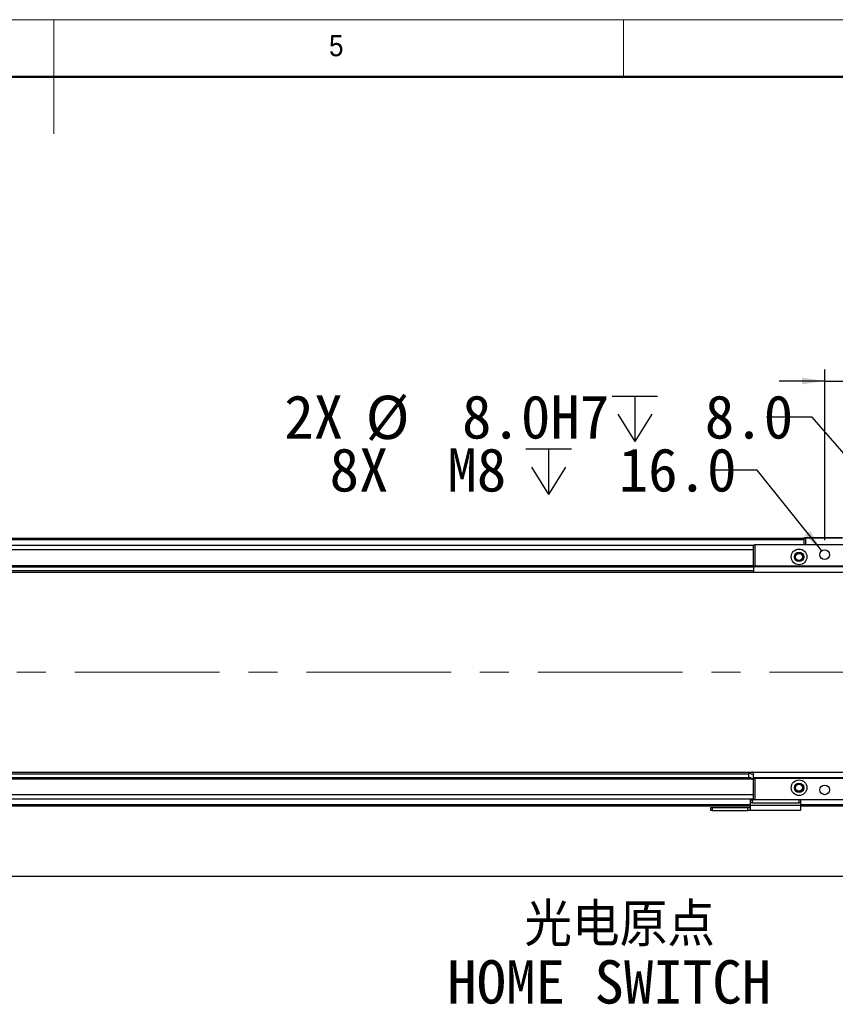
# Model space of a CAD drawing. Header units: millimetres. Extents: x 40 to 3320, y 40 to 2336.
# Tile 9 of 11: x 1656 to 2229, y 1645 to 2336. Entities that reach past the tile are written whole.
import ezdxf

# ---------------------------------------------------------------- set-up
doc = ezdxf.new("R2010")
doc.units = ezdxf.units.MM
doc.header["$LTSCALE"] = 8
doc.linetypes.add('CENTERX2', pattern=[20.32, 12.7, -2.54, 2.54, -2.54])
doc.layers.add('DIMNS', color=7, linetype='Continuous')
doc.styles.add('SLDTEXTSTYLE0', font='Gothic.ttf', dxfattribs={"width": 0.913})
doc.styles.add('SLDTEXTSTYLE7', font='txt')
doc.styles.add('SLDTEXTSTYLE8', font='txt', dxfattribs={"bigfont": 'bigfont'})
doc.dimstyles.new('SLDDIMSTYLE0', dxfattribs={"dimtxt": 30.4, "dimasz": 16, "dimexe": 0, "dimexo": 0.0625, "dimgap": 7.6, "dimtad": 2, "dimdec": 1, "dimrnd": 1e-09, "dimzin": 4, "dimdsep": 46, "dimtxsty": 'SLDTEXTSTYLE7', "dimsah": 1, "dimcen": 0.09, "dimadec": 0, "dimazin": 1, "dimtfac": 1, "dimtdec": 1, "dimtmove": 0, "dimatfit": 0, "dimfxl": 0, "dimfrac": 2, "dimtolj": 1, "dimtzin": 12, "dimarcsym": 0})
doc.dimstyles.new('SLDDIMSTYLE1', dxfattribs={"dimtxt": 30.4, "dimasz": 16, "dimexe": 0, "dimexo": 0.0625, "dimgap": 7.6, "dimtad": 2, "dimdec": 1, "dimrnd": 1e-09, "dimzin": 4, "dimdsep": 46, "dimtxsty": 'SLDTEXTSTYLE7', "dimsah": 1, "dimcen": 0.09, "dimadec": 0, "dimazin": 1, "dimtfac": 1, "dimtdec": 1, "dimtofl": 0, "dimtmove": 0, "dimatfit": 3, "dimfxl": 0, "dimfrac": 2, "dimtolj": 1, "dimtzin": 12, "dimarcsym": 0})
doc.dimstyles.new('SLDDIMSTYLE5', dxfattribs={"dimtxt": 30.4, "dimasz": 16, "dimexe": 0, "dimexo": 0.0625, "dimgap": 7.6, "dimtad": 0, "dimtih": 1, "dimtoh": 1, "dimdec": 1, "dimrnd": 1e-09, "dimzin": 4, "dimdsep": 46, "dimtxsty": 'SLDTEXTSTYLE7', "dimsah": 1, "dimcen": 0, "dimadec": 0, "dimazin": 1, "dimtfac": 1, "dimtdec": 1, "dimtofl": 0, "dimtmove": 0, "dimatfit": 3, "dimfxl": 0, "dimfrac": 2, "dimtolj": 1, "dimtzin": 12, "dimarcsym": 0})
doc.dimstyles.new('SLDDIMSTYLE6', dxfattribs={"dimtxt": 30.4, "dimasz": 16, "dimexe": 0, "dimexo": 0.0625, "dimgap": 7.6, "dimtad": 0, "dimtih": 1, "dimtoh": 1, "dimdec": 6, "dimrnd": 1e-09, "dimzin": 12, "dimdsep": 46, "dimtxsty": 'SLDTEXTSTYLE7', "dimsah": 1, "dimcen": 0, "dimadec": 0, "dimazin": 3, "dimtfac": 1, "dimtdec": 1, "dimtofl": 0, "dimtmove": 0, "dimatfit": 3, "dimfxl": 0, "dimfrac": 2, "dimtolj": 1, "dimtzin": 12, "dimarcsym": 0})

# ---------------------------------------------------------------- blocks, each defined once
blk = doc.blocks.new('_D_14')
at = {"layer": 'DIMNS'}
for p, q in [((2221.35, 1970.69), (2221.35, 2090.44)), ((2371.35, 1970.69), (2371.35, 2090.44)), ((2221.35, 2082.44), (2189.35, 2082.44)), ((2221.35, 2082.44), (2371.35, 2082.44)), ((2371.35, 2082.44), (2403.35, 2082.44))]:
    blk.add_line(p, q, dxfattribs=at)
for points in [[(2221.35, 2082.44), (2205.35, 2084.84), (2205.35, 2080.04)], [(2371.35, 2082.44), (2387.35, 2080.04), (2387.35, 2084.84)]]:
    blk.add_solid(points, dxfattribs=at)
at = {"layer": 'DIMNS', "insert": (2246.21, 2122.33), "char_height": 30.4, "attachment_point": 1, "style": 'SLDTEXTSTYLE7'}
blk.add_mtext('150.0', dxfattribs=at)
blk = doc.blocks.new('SW_SYMBOL_HOLE_DEPTH')
at = {"layer": 'DIMNS', "color": 0}
for p, q in [((0, 7000), (6400, 7000)), ((3200, 7000), (3200, 600)), ((800, 4440), (3200, 600)), ((5600, 4440), (3200, 600))]:
    blk.add_line(p, q, dxfattribs=at)
blk = doc.blocks.new('_D_16')
at = {"layer": 'DIMNS'}
for p, q in [((2212.5, 2057.13), (2180.5, 2057.13)), ((2293.73, 1963.55), (2212.5, 2057.13))]:
    blk.add_line(p, q, dxfattribs=at)
blk.add_solid([(2293.73, 1963.55), (2285.05, 1977.2), (2281.43, 1974.06)], dxfattribs=at)
at = {"layer": 'DIMNS', "xscale": 0.004985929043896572, "yscale": 0.004985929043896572, "zscale": 0.004985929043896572}
blk.add_blockref('SW_SYMBOL_HOLE_DEPTH', (2071.99, 2037.01), dxfattribs=at)
at = {"layer": 'DIMNS', "char_height": 30.4, "attachment_point": 1, "style": 'SLDTEXTSTYLE7'}
for s, insert in [('2X ', (1841.86, 2072.45)), ('%%c', (1899.03, 2072.15)), (' 8.0H7 ', (1946, 2072.45)), (' 8.0', (2116.49, 2072.45))]:
    blk.add_mtext(s, dxfattribs=dict(at, insert=insert))
blk = doc.blocks.new('_D_21')
at = {"layer": 'DIMNS'}
for p, q in [((2173.99, 2019.97), (2141.99, 2019.97)), ((2219.23, 1963.19), (2173.99, 2019.97))]:
    blk.add_line(p, q, dxfattribs=at)
blk.add_solid([(2219.23, 1963.19), (2211.14, 1977.2), (2207.38, 1974.21)], dxfattribs=at)
at = {"layer": 'DIMNS', "xscale": 0.004985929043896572, "yscale": 0.004985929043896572, "zscale": 0.004985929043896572}
blk.add_blockref('SW_SYMBOL_HOLE_DEPTH', (2011.53, 1999.85), dxfattribs=at)
at = {"layer": 'DIMNS', "char_height": 30.4, "attachment_point": 1, "style": 'SLDTEXTSTYLE7'}
for s, insert in [('8X  M8 ', (1873.68, 2035.29)), (' 16.0', (2056.03, 2035.29))]:
    blk.add_mtext(s, dxfattribs=dict(at, insert=insert))
blk = doc.blocks.new('_D_22')
at = {"layer": 'DIMNS'}
for p, q in [((556.35, 1734.92), (2296.35, 1734.92)), ((556.35, 1729.12), (556.35, 1726.92)), ((2296.35, 1727.57), (2296.35, 1726.92))]:
    blk.add_line(p, q, dxfattribs=at)
for points in [[(556.35, 1734.92), (572.35, 1732.52), (572.35, 1737.32)], [(2296.35, 1734.92), (2280.35, 1737.32), (2280.35, 1732.52)]]:
    blk.add_solid(points, dxfattribs=at)
at = {"layer": 'DIMNS', "insert": (1435.23, 1774.81), "char_height": 30.4, "attachment_point": 1, "style": 'SLDTEXTSTYLE7'}
blk.add_mtext('1740.0', dxfattribs=at)
blk = doc.blocks.new('SW_NOTE_6')
at = {"layer": 'DIMNS', "color": 0, "char_height": 30.4, "attachment_point": 1}
for s, insert, style in [('  光电原点', (-277.95, 55.21), 'SLDTEXTSTYLE8'), ('HOME SWITCH', (-277.95, 15.01), 'SLDTEXTSTYLE7')]:
    blk.add_mtext(s, dxfattribs=dict(at, insert=insert, style=style))

msp = doc.modelspace()

# ---------------------------------------------------------------- linework, layer by layer
at = {"color": 7, "linetype": 'Continuous', "lineweight": 18}
for p, q in [((3320, 2336), (40, 2336)), ((1680, 2336), (1680, 2256)), ((2080, 2296), (2080, 2336)), ((80, 2296), (3280, 2296))]:
    msp.add_line(p, q, dxfattribs=at)
at = {"color": 7, "linetype": 'Continuous', "lineweight": 50}
msp.add_line((3280, 2296), (80, 2296), dxfattribs=at)
at = {"color": 7, "linetype": 'Continuous', "lineweight": 25}
for p, q in [((2206.8487377, 1972.0266006), (645.8486886, 1972.0266006)), ((645.8486886, 1971.8266047), (2206.8487377, 1971.8266047)), ((645.8486886, 1971.6266013), (2206.8487377, 1971.6266013)), ((645.8486886, 1971.5266071), (2206.8487377, 1971.5266071)), ((2206.8487377, 1972.226604), (2207.1486683, 1972.5266017)), ((2207.8486652, 1972.226604), (2206.8487377, 1972.226604)), ((2206.8487377, 1967.5266064), (2206.8487377, 1972.226604)), ((2207.1486683, 1972.5266017), (2207.9730005, 1972.5266017)), ((2207.8486652, 1972.226604), (2207.9730005, 1972.5266017)), ((2233.8486881, 1972.226604), (2207.8486652, 1972.226604)), ((2207.8486652, 1972.226604), (2207.8486652, 1967.5266064)), ((2207.9730005, 1972.5266017), (2233.724472, 1972.5266017)), ((2171.3486881, 1967.0266054), (681.3486786, 1967.0266054)), ((2171.3486881, 1952.5266058), (2171.3486881, 1967.5266064)), ((2171.3486881, 1967.5266064), (2172.3487348, 1967.5266064)), ((2172.3487348, 1967.5266064), (2172.3487348, 1952.5266058)), ((2420.3486414, 1967.5266064), (2172.3487348, 1967.5266064)), ((681.3486786, 1953.0266068), (2171.3486881, 1953.0266068)), ((2171.3486881, 1952.596604), (682.8335495, 1952.596604)), ((683.5992605, 1952.0225145), (2171.3486881, 1952.0225145)), ((2171.3486881, 1949.2446921), (684.8029614, 1949.2446921)), ((2172.3487348, 1952.5266058), (2171.3486881, 1952.5266058)), ((2171.3486881, 1952.5266058), (2171.3486881, 1952.0266048)), ((2283.948657, 1952.0266048), (2171.3486881, 1952.0266048)), ((2171.3486881, 1952.0266048), (2171.3486881, 1948.0266042)), ((2284.8287792, 1952.5266058), (2172.3487348, 1952.5266058)), ((2439.8486585, 1948.0266042), (412.8487081, 1948.0266042)), ((412.8487081, 1808.0266036), (2439.8486585, 1808.0266036)), ((681.3486786, 1806.8085156), (2167.8943605, 1806.8085156)), ((2169.0981359, 1804.0306933), (681.3486786, 1804.0306933)), ((2169.8638172, 1803.4566037), (681.3486786, 1803.4566037)), ((2167.946455, 1807.5525827), (2167.7486868, 1804.7244317)), ((2171.3486881, 1804.0266029), (2171.3486881, 1808.0266036)), ((2421.3486881, 1804.0266029), (2171.3486881, 1804.0266029)), ((2171.3486881, 1804.0266029), (2171.3486881, 1803.5266019)), ((2171.3486881, 1788.5266013), (2171.3486881, 1803.5266019)), ((2171.3486881, 1803.5266019), (2172.3487348, 1803.5266019)), ((2172.3487348, 1803.5266019), (2172.3487348, 1788.5266013)), ((2420.3486414, 1803.5266019), (2172.3487348, 1803.5266019)), ((2171.3486881, 1803.0266009), (681.3486786, 1803.0266009)), ((2171.3486881, 1789.0266023), (681.3486786, 1789.0266023)), ((2169.3487138, 1784.0266071), (688.3486778, 1784.0266071)), ((2141.3487167, 1781.026601), (2141.3487167, 1783.0266051)), ((2141.3487167, 1783.0266051), (2142.3486442, 1783.0266051)), ((2142.3486442, 1783.0266051), (2142.3486442, 1781.026601)), ((2142.3486442, 1783.0266051), (2167.3487396, 1783.0266051)), ((2167.3487396, 1781.026601), (2167.3487396, 1783.0266051)), ((2167.3487396, 1783.0266051), (2169.3487138, 1783.0266051)), ((2169.3487138, 1786.5266047), (2169.3487138, 1788.5266013)), ((2169.3487138, 1788.5266013), (2170.3486414, 1788.5266013)), ((2170.3486414, 1786.5266047), (2169.3487138, 1786.5266047)), ((2169.3487138, 1784.6932701), (2169.3487138, 1786.5266047)), ((2169.3487138, 1784.6932701), (2204.3486805, 1784.6932701)), ((2169.3487138, 1781.026601), (2169.3487138, 1784.6932701)), ((2170.3486414, 1788.5266013), (2170.3486414, 1786.5266047)), ((2170.3486414, 1788.5266013), (2171.3486881, 1788.5266013)), ((2170.3486414, 1786.5266047), (2203.3486337, 1786.5266047)), ((2172.3487348, 1788.5266013), (2171.3486881, 1788.5266013)), ((2420.3486414, 1788.5266013), (2172.3487348, 1788.5266013)), ((2203.3486337, 1786.5266047), (2203.3486337, 1788.5266013)), ((2204.3486805, 1786.5266047), (2203.3486337, 1786.5266047)), ((2204.3486805, 1788.5266013), (2204.3486805, 1786.5266047)), ((2204.3486805, 1786.5266047), (2204.3486805, 1784.6932701)), ((2204.3486805, 1784.6932701), (2204.3486805, 1781.026601)), ((2286.3486976, 1784.0266071), (2204.3486805, 1784.0266071)), ((2142.3486442, 1781.026601), (2141.3487167, 1781.026601)), ((2142.3486442, 1781.026601), (2167.3487396, 1781.026601)), ((2169.3487138, 1781.026601), (2167.3487396, 1781.026601)), ((2204.3486805, 1781.026601), (2169.3487138, 1781.026601))]:
    msp.add_line(p, q, dxfattribs=at)
at = {"color": 8, "linetype": 'Continuous', "lineweight": 25}
for p, q in [((2206.8487377, 1971.0266061), (645.8486886, 1971.0266061)), ((2171.3486881, 1964.0266068), (681.3486786, 1964.0266068)), ((2171.3486881, 1792.0266009), (681.3486786, 1792.0266009)), ((2169.3487138, 1785.0266017), (688.3486778, 1785.0266017)), ((2286.3486976, 1785.0266017), (2204.3486805, 1785.0266017))]:
    msp.add_line(p, q, dxfattribs=at)
at = {"color": 7, "linetype": 'Continuous', "lineweight": 25, "flags": 128}
for points in [[(2167.7486868, 1804.7244317), (2167.9197521, 1804.6553127), (2168.4069605, 1804.4584758), (2169.1360445, 1804.1638948), (2169.9961395, 1803.8164146), (2170.8561153, 1803.4689344), (2171.3486881, 1803.2699294)], [(2167.946455, 1807.5525827), (2168.1121559, 1807.485602), (2168.5916156, 1807.2919167), (2169.3326206, 1806.9925226), (2170.2550621, 1806.619852), (2171.2588043, 1806.2142945), (2171.3486881, 1806.1779804)]]:
    msp.add_lwpolyline(points, dxfattribs=at)
at = {"color": 8, "linetype": 'Continuous', "lineweight": 25, "flags": 128}
msp.add_lwpolyline([(2171.3486881, 1807.739406), (2171.0710497, 1807.8515894), (2170.6378431, 1808.0266036)], dxfattribs=at)
at = {"color": 7, "linetype": 'Continuous', "lineweight": 25}
for centre, radius in [((2203.3486833, 1959.026604), 5.5), ((2221.3486833, 1960.526604), 3.4), ((2203.3486833, 1959.026604), 3.3), ((2203.3486833, 1959.026604), 3), ((2203.3486833, 1959.026604), 2.4585), ((2203.3486833, 1797.026604), 5.5), ((2203.3486833, 1797.026604), 3.3), ((2203.3486833, 1797.026604), 3), ((2203.3486833, 1797.026604), 2.4585), ((2221.3486833, 1795.526604), 3.4)]:
    msp.add_circle(centre, radius, dxfattribs=at)
for centre, radius, start, end in [((2171.0061377, 1806.3163806), 3.3, 148.7850945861, 158.0000000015), ((2170.5343207, 1805.1485925), 1.82, 210.1224828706, 285.8673084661)]:
    msp.add_arc(centre, radius, start, end, dxfattribs=at)
at = {"layer": 'DIMNS', "linetype": 'CENTERX2', "lineweight": 18}
msp.add_line((2609.1958361, 1878.026604), (234.195054, 1878.026604), dxfattribs=at)

# ---------------------------------------------------------------- block references
at = {"layer": 'DIMNS'}
msp.add_blockref('SW_NOTE_6', (2234.2300215, 1660.9505991), dxfattribs=at)

# ---------------------------------------------------------------- texts
at = {"color": 7, "linetype": 'Continuous', "lineweight": 0, "insert": (1873.3333333, 2325.1704848), "char_height": 14.8166667, "attachment_point": 1, "style": 'SLDTEXTSTYLE0'}
msp.add_mtext('5', dxfattribs=at)

# ---------------------------------------------------------------- dimensions: what is measured, and where the dimension line sits
at = {"layer": 'DIMNS'}
dim = msp.add_linear_dim(base=(2371.3486833, 2082.4426643), p1=(2221.3486833, 1960.526604), p2=(2371.3486833, 1960.526604), angle=0, dimstyle='SLDDIMSTYLE0', dxfattribs=at)
dim.commit()
dim.dimension.update_dxf_attribs({"geometry": '_D_14', "text_midpoint": (2294.6417346, 2082.4426643), "dimtype": 160})
dim = msp.add_diameter_dim_2p(p1=(2298.9706994, 1957.5058373), p2=(2293.7266672, 1963.5473707), text='2X <>H7 {\\fGDT;x} 8.0\\P', dimstyle='SLDDIMSTYLE5', dxfattribs=at)
dim.commit()
dim.dimension.update_dxf_attribs({"geometry": '_D_16', "text_midpoint": (2011.1772503, 2057.1317152), "dimtype": 163})
dim = msp.add_diameter_dim_2p(p1=(2223.4671477, 1957.8672604), p2=(2219.2302189, 1963.1859476), text='8X  M8 {\\fGDT;x} 16.0\\P', dimstyle='SLDDIMSTYLE6', override={"dimpost": '<>'}, dxfattribs=at)
dim.commit()
dim.dimension.update_dxf_attribs({"geometry": '_D_21', "text_midpoint": (2007.8354609, 2019.9711679), "dimtype": 163})
dim = msp.add_linear_dim(base=(2296.3486833, 1734.9179221), p1=(556.3486833, 1739.280143), p2=(2296.3486833, 1737.726604), dimstyle='SLDDIMSTYLE1', dxfattribs=at)
dim.commit()
dim.dimension.update_dxf_attribs({"geometry": '_D_22', "text_midpoint": (1494.640827, 1734.9179221), "dimtype": 160})

doc.saveas('drawing.dxf')
